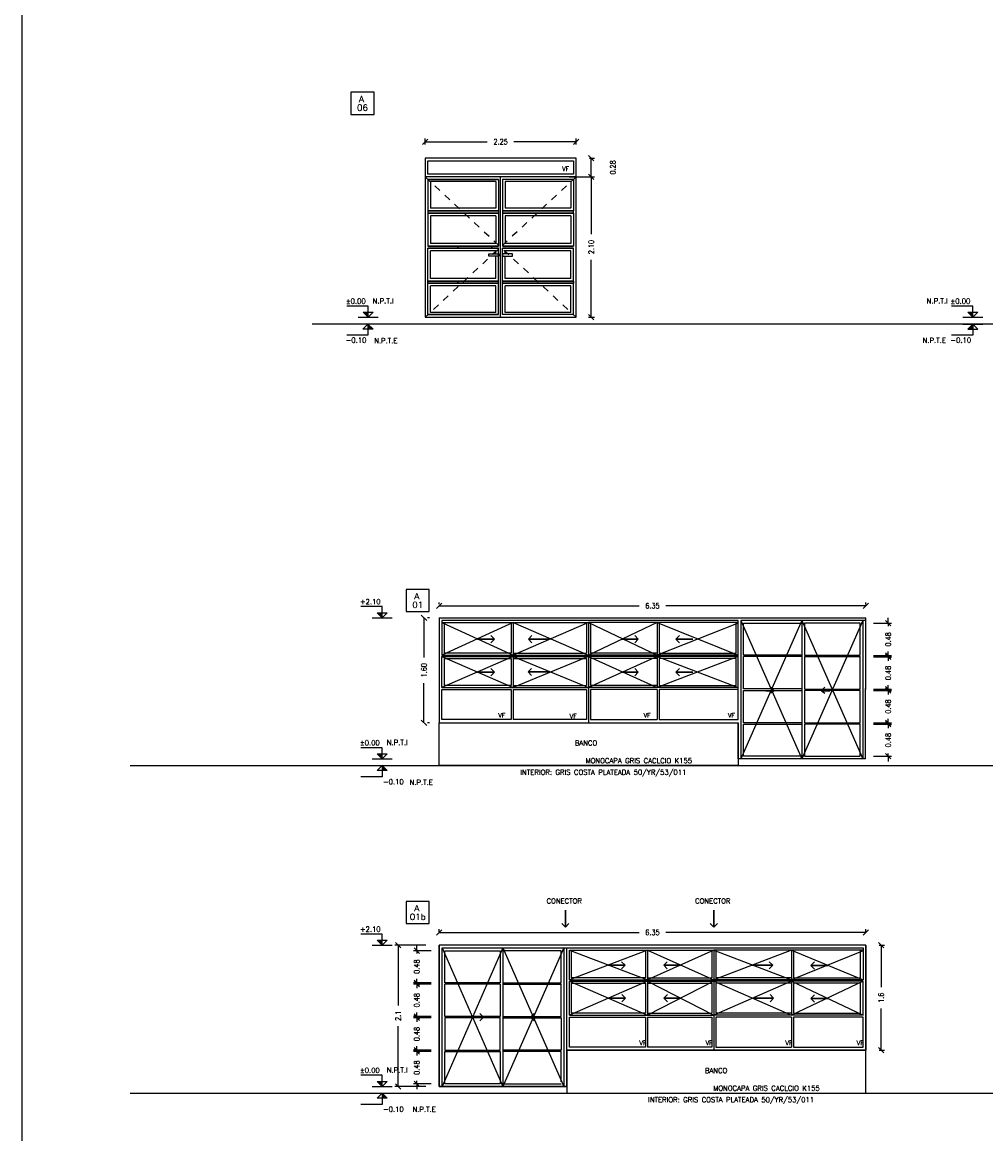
# Model space of a CAD drawing. Header units: millimetres. Extents: x -46 to 202, y -126 to 39.
# Tile 12 of 32: x -4 to 10, y -25 to -8. Entities that reach past the tile are written whole.
import ezdxf
from ezdxf.enums import TextEntityAlignment as Align

# ---------------------------------------------------------------- set-up
doc = ezdxf.new("R2010")
doc.units = ezdxf.units.MM
doc.header["$LTSCALE"] = 0.01
doc.linetypes.add('HIDDEN', pattern=[0.375, 0.25, -0.125])
for name, color, linetype in [('A ALUMINIO', 4, 'Continuous'), ('A HERRERÍA', 4, 'Continuous'), ('A MURO', 1, 'Continuous'), ('A MURO VISTO', 2, 'Continuous'), ('A PROYECCION', 8, 'Continuous'), ('Acot-p', 2, 'Continuous'), ('Hatch 253', 253, 'Continuous'), ('NIVELES', 2, 'Continuous'), ('TEXTOS', 2, 'Continuous'), ('TXT', 3, 'Continuous'), ('TXT COTA', 3, 'Continuous'), ('TXT PLANILLAS', 3, 'Continuous'), ('TXT TERMINACIONES', 3, 'Continuous')]:
    doc.layers.add(name, color=color, linetype=linetype)
doc.styles.add('ESC20', font='romans.shx', dxfattribs={"height": 0.03})
doc.styles.add('ROMANS', font='romans.shx')
doc.styles.add('SaAS simplex', font='simplex.shx', dxfattribs={"width": 0.8})
doc.styles.get("Standard").update_dxf_attribs({"font": 'arial.ttf'})
doc.styles.add('STYLE2', font='romans.shx')
doc.dimstyles.new('COTAS 75', dxfattribs={"dimscale": 0.01, "dimtxt": 8, "dimasz": 8, "dimexe": 5, "dimexo": 20, "dimgap": 10, "dimtad": 0, "dimzin": 9, "dimdsep": 46, "dimtxsty": 'SaAS simplex', "dimblk": 'OBLIQUE', "dimcen": 0, "dimclrd": 8, "dimclre": 8, "dimclrt": 256, "dimadec": 1, "dimazin": 0, "dimtfac": 1, "dimtmove": 2, "dimatfit": 3, "dimldrblk": 'OBLIQUE', "dimfxl": 10, "dimlwd": -1, "dimlwe": -1, "dimarcsym": 0})

# ---------------------------------------------------------------- blocks, each defined once
blk = doc.blocks.new('*U10')
at = {"color": 0, "linetype": 'ByBlock'}
blk.add_lwpolyline([(-0.287, -0.195), (0.287, -0.195), (0.287, 0.354), (-0.287, 0.354)], close=True, dxfattribs=at)
at = {"color": 0, "linetype": 'ByBlock', "style": 'ROMANS', "width": 1.1}
blk.add_text('A', height=0.15, dxfattribs=at).set_placement((-0.088, 0.112))
at = {"color": 0, "linetype": 'ByBlock', "style": 'ROMANS', "width": 1.05}
blk.add_attdef('NRO', text='', height=0.15, dxfattribs=at).set_placement((0, -0.027), align=Align.MIDDLE)
blk = doc.blocks.new('_Oblique')
at = {"layer": 'TXT COTA', "color": 0, "lineweight": -2}
blk.add_line((-0.5, -0.5), (0.5, 0.5), dxfattribs=at)
blk = doc.blocks.new('*D45')
at = {"layer": 'Defpoints', "color": 0, "ltscale": 0.3, "transparency": 16777216}
for p in [(3.712, -10.601), (4.241, -10.601), (3.999, -12.691)]:
    blk.add_point(p, dxfattribs=at)
at = {"layer": 'TXT TERMINACIONES', "color": 8, "ltscale": 0.3, "transparency": 16777216}
for p, q in [((3.912, -10.601), (4.291, -10.601)), ((4.241, -10.601), (4.241, -11.455)), ((4.241, -12.691), (4.241, -11.838)), ((4.199, -12.691), (4.291, -12.691))]:
    blk.add_line(p, q, dxfattribs=at)
at = {"layer": 'TXT TERMINACIONES', "color": 8, "ltscale": 0.3, "transparency": 16777216, "xscale": 0.08, "yscale": 0.08, "zscale": 0.08}
for p, rotation in [((4.241, -10.601), 90), ((4.241, -12.691), 270)]:
    blk.add_blockref('_Oblique', p, dxfattribs=dict(at, rotation=rotation))
at = {"layer": 'TXT TERMINACIONES', "ltscale": 0.3, "transparency": 16777216, "insert": (4.241, -11.646), "char_height": 0.08, "attachment_point": 5, "rotation": 90, "style": 'SaAS simplex'}
blk.add_mtext('2.10', dxfattribs=at)
blk = doc.blocks.new('*D46')
at = {"layer": 'Defpoints', "color": 0, "ltscale": 0.3, "transparency": 16777216}
for p in [(4.016, -10.321), (4.241, -10.321), (3.999, -10.601)]:
    blk.add_point(p, dxfattribs=at)
at = {"layer": 'TXT TERMINACIONES', "color": 8, "ltscale": 0.3, "transparency": 16777216}
for p, q in [((4.216, -10.321), (4.291, -10.321)), ((4.241, -10.601), (4.241, -10.321)), ((4.199, -10.601), (4.291, -10.601))]:
    blk.add_line(p, q, dxfattribs=at)
at = {"layer": 'TXT TERMINACIONES', "color": 8, "ltscale": 0.3, "transparency": 16777216, "xscale": 0.08, "yscale": 0.08, "zscale": 0.08}
for p, rotation in [((4.241, -10.321), 90), ((4.241, -10.601), 270)]:
    blk.add_blockref('_Oblique', p, dxfattribs=dict(at, rotation=rotation))
at = {"layer": 'TXT TERMINACIONES', "ltscale": 0.3, "transparency": 16777216, "insert": (4.561, -10.461), "char_height": 0.08, "attachment_point": 5, "rotation": 90, "style": 'SaAS simplex'}
blk.add_mtext('0.28', dxfattribs=at)
blk = doc.blocks.new('*D47')
at = {"layer": 'Defpoints', "color": 0, "ltscale": 0.3, "transparency": 16777216}
for p in [(4.016, -10.078), (1.766, -10.321), (4.016, -10.321, -10)]:
    blk.add_point(p, dxfattribs=at)
at = {"layer": 'TXT TERMINACIONES', "color": 8, "ltscale": 0.3, "transparency": 16777216}
for p, q in [((1.766, -10.121), (1.766, -10.028)), ((1.766, -10.078), (2.693, -10.078)), ((4.016, -10.078), (3.088, -10.078)), ((4.016, -10.121), (4.016, -10.028))]:
    blk.add_line(p, q, dxfattribs=at)
at = {"layer": 'TXT TERMINACIONES', "color": 8, "ltscale": 0.3, "transparency": 16777216, "xscale": 0.08, "yscale": 0.08, "zscale": 0.08, "rotation": 180}
blk.add_blockref('_Oblique', (1.766, -10.078), dxfattribs=at)
at = {"layer": 'TXT TERMINACIONES', "color": 8, "ltscale": 0.3, "transparency": 16777216, "xscale": 0.08, "yscale": 0.08, "zscale": 0.08}
blk.add_blockref('_Oblique', (4.016, -10.078), dxfattribs=at)
at = {"layer": 'TXT TERMINACIONES', "ltscale": 0.3, "transparency": 16777216, "insert": (2.891, -10.078), "char_height": 0.08, "attachment_point": 5, "style": 'SaAS simplex'}
blk.add_mtext('2.25', dxfattribs=at)
blk = doc.blocks.new('*U7')
at = {"linetype": 'Continuous'}
blk.add_hatch(color=256, dxfattribs=at).paths.add_polyline_path([(-0.151, 7.751), (0, 7.6), (0, 7.751)])
for p, q in [((0, 7.933), (-0.635, 7.933)), ((0, 7.6), (-0.151, 7.751)), ((-0.151, 7.751), (0.151, 7.751)), ((0, 7.6), (0, 7.933)), ((0, 7.6), (0.151, 7.751))]:
    blk.add_line(p, q, dxfattribs=at)
blk.add_line((-0.3, 7.6), (0.3, 7.6))
at = {"linetype": 'Continuous', "style": 'STYLE2'}
blk.add_attdef('NIVEL', (-0.664, 8.005), '', height=0.15, dxfattribs=at)
blk = doc.blocks.new('*U4')
at = {"linetype": 'Continuous'}
blk.add_hatch(color=256, dxfattribs=at).paths.add_polyline_path([(-0.075, 2.825), (0, 2.9), (0, 2.825)])
for p, q in [((0, 2.9), (-0.075, 2.825)), ((-0.075, 2.825), (0.075, 2.825)), ((0, 2.9), (0, 2.733)), ((0, 2.9), (0.075, 2.825)), ((0, 2.733), (0.317, 2.733))]:
    blk.add_line(p, q, dxfattribs=at)
at = {"linetype": 'Continuous', "style": 'ROMANS'}
blk.add_attdef('NIVEL', (-0.014, 2.622), '', height=0.075, dxfattribs=at)
blk = doc.blocks.new('*D56')
at = {"layer": 'Defpoints', "color": 0, "transparency": 16777216}
for p in [(8.327, -21.844), (1.976, -22.036), (8.327, -22.036)]:
    blk.add_point(p, dxfattribs=at)
at = {"layer": 'TXT COTA', "color": 8, "transparency": 16777216}
for p, q in [((1.976, -21.836), (1.976, -21.794)), ((8.327, -21.836), (8.327, -21.794)), ((1.976, -21.844), (4.954, -21.844)), ((8.327, -21.844), (5.349, -21.844))]:
    blk.add_line(p, q, dxfattribs=at)
at = {"layer": 'TXT COTA', "color": 8, "transparency": 16777216, "xscale": 0.08, "yscale": 0.08, "zscale": 0.08, "rotation": 180}
blk.add_blockref('_Oblique', (1.976, -21.844), dxfattribs=at)
at = {"layer": 'TXT COTA', "color": 8, "transparency": 16777216, "xscale": 0.08, "yscale": 0.08, "zscale": 0.08}
blk.add_blockref('_Oblique', (8.327, -21.844), dxfattribs=at)
at = {"layer": 'TXT COTA', "transparency": 16777216, "insert": (5.152, -21.844), "char_height": 0.08, "attachment_point": 5, "style": 'SaAS simplex'}
blk.add_mtext('6.35', dxfattribs=at)
blk = doc.blocks.new('*D57')
at = {"layer": 'Defpoints', "color": 0, "transparency": 16777216}
for p in [(8.327, -22.036), (8.327, -23.598), (8.555, -23.598)]:
    blk.add_point(p, dxfattribs=at)
at = {"layer": 'TXT COTA', "color": 8, "transparency": 16777216}
for p, q in [((8.527, -22.036), (8.605, -22.036)), ((8.555, -22.036), (8.555, -22.657)), ((8.555, -23.598), (8.555, -22.976)), ((8.527, -23.598), (8.605, -23.598))]:
    blk.add_line(p, q, dxfattribs=at)
at = {"layer": 'TXT COTA', "color": 8, "transparency": 16777216, "xscale": 0.08, "yscale": 0.08, "zscale": 0.08}
for p, rotation in [((8.555, -22.036), 90), ((8.555, -23.598), 270)]:
    blk.add_blockref('_Oblique', p, dxfattribs=dict(at, rotation=rotation))
at = {"layer": 'TXT COTA', "transparency": 16777216, "insert": (8.555, -22.817), "char_height": 0.08, "attachment_point": 5, "rotation": 90, "style": 'SaAS simplex'}
blk.add_mtext('1.6', dxfattribs=at)
blk = doc.blocks.new('*D58')
at = {"layer": 'Defpoints', "color": 0, "transparency": 16777216}
for p in [(1.976, -22.036), (1.364, -24.136), (1.976, -24.136)]:
    blk.add_point(p, dxfattribs=at)
at = {"layer": 'TXT COTA', "color": 8, "transparency": 16777216}
for p, q in [((1.776, -22.036), (1.314, -22.036)), ((1.364, -22.036), (1.364, -22.932)), ((1.364, -24.136), (1.364, -23.239)), ((1.776, -24.136), (1.314, -24.136))]:
    blk.add_line(p, q, dxfattribs=at)
at = {"layer": 'TXT COTA', "color": 8, "transparency": 16777216, "xscale": 0.08, "yscale": 0.08, "zscale": 0.08}
for p, rotation in [((1.364, -22.036), 90), ((1.364, -24.136), 270)]:
    blk.add_blockref('_Oblique', p, dxfattribs=dict(at, rotation=rotation))
at = {"layer": 'TXT COTA', "transparency": 16777216, "insert": (1.364, -23.086), "char_height": 0.08, "attachment_point": 5, "rotation": 90, "style": 'SaAS simplex'}
blk.add_mtext('2.1', dxfattribs=at)
blk = doc.blocks.new('*D59')
at = {"layer": 'Defpoints', "color": 0, "transparency": 16777216}
for p in [(8.243, -18.745), (8.661, -18.745), (8.243, -19.223)]:
    blk.add_point(p, dxfattribs=at)
at = {"layer": 'TXT COTA', "color": 8, "transparency": 16777216}
for p, q in [((8.661, -18.745), (8.661, -18.665)), ((8.443, -18.745), (8.711, -18.745)), ((8.661, -18.745), (8.661, -18.786)), ((8.661, -19.223), (8.661, -19.181)), ((8.443, -19.223), (8.711, -19.223)), ((8.661, -19.223), (8.661, -19.303))]:
    blk.add_line(p, q, dxfattribs=at)
at = {"layer": 'TXT COTA', "color": 8, "transparency": 16777216, "xscale": 0.08, "yscale": 0.08, "zscale": 0.08}
for p, rotation in [((8.661, -18.745), 269.9909426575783), ((8.661, -19.223), 89.99094265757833)]:
    blk.add_blockref('_Oblique', p, dxfattribs=dict(at, rotation=rotation))
at = {"layer": 'TXT COTA', "transparency": 16777216, "insert": (8.661, -18.984), "char_height": 0.08, "attachment_point": 5, "rotation": 89.9909, "style": 'SaAS simplex'}
blk.add_mtext('0.48', dxfattribs=at)
blk = doc.blocks.new('*D60')
at = {"layer": 'Defpoints', "color": 0, "transparency": 16777216}
for p in [(8.243, -18.243), (8.661, -18.243), (8.243, -18.725)]:
    blk.add_point(p, dxfattribs=at)
at = {"layer": 'TXT COTA', "color": 8, "transparency": 16777216}
for p, q in [((8.661, -18.243), (8.661, -18.163)), ((8.443, -18.243), (8.711, -18.243)), ((8.661, -18.243), (8.661, -18.286)), ((8.661, -18.725), (8.661, -18.681)), ((8.443, -18.725), (8.711, -18.725)), ((8.661, -18.725), (8.661, -18.805))]:
    blk.add_line(p, q, dxfattribs=at)
at = {"layer": 'TXT COTA', "color": 8, "transparency": 16777216, "xscale": 0.08, "yscale": 0.08, "zscale": 0.08}
for p, rotation in [((8.661, -18.243), 269.9909426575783), ((8.661, -18.725), 89.99094265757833)]:
    blk.add_blockref('_Oblique', p, dxfattribs=dict(at, rotation=rotation))
at = {"layer": 'TXT COTA', "transparency": 16777216, "insert": (8.661, -18.484), "char_height": 0.08, "attachment_point": 5, "rotation": 89.9909, "style": 'SaAS simplex'}
blk.add_mtext('0.48', dxfattribs=at)
blk = doc.blocks.new('*D61')
at = {"layer": 'Defpoints', "color": 0, "transparency": 16777216}
for p in [(2.059, -22.116), (1.642, -22.593), (2.059, -22.593)]:
    blk.add_point(p, dxfattribs=at)
at = {"layer": 'TXT COTA', "color": 8, "transparency": 16777216}
for p, q in [((1.859, -22.116), (1.592, -22.116)), ((1.642, -22.116), (1.642, -22.036)), ((1.642, -22.116), (1.642, -22.157)), ((1.859, -22.593), (1.592, -22.593)), ((1.642, -22.593), (1.642, -22.552)), ((1.642, -22.593), (1.642, -22.673))]:
    blk.add_line(p, q, dxfattribs=at)
at = {"layer": 'TXT COTA', "color": 8, "transparency": 16777216, "xscale": 0.08, "yscale": 0.08, "zscale": 0.08}
for p, rotation in [((1.642, -22.116), 270), ((1.642, -22.593), 90)]:
    blk.add_blockref('_Oblique', p, dxfattribs=dict(at, rotation=rotation))
at = {"layer": 'TXT COTA', "transparency": 16777216, "insert": (1.642, -22.354), "char_height": 0.08, "attachment_point": 5, "rotation": 90, "style": 'SaAS simplex'}
blk.add_mtext('0.48', dxfattribs=at)
blk = doc.blocks.new('*D62')
at = {"layer": 'Defpoints', "color": 0, "transparency": 16777216}
for p in [(2.059, -22.613), (1.642, -23.096), (2.059, -23.096)]:
    blk.add_point(p, dxfattribs=at)
at = {"layer": 'TXT COTA', "color": 8, "transparency": 16777216}
for p, q in [((1.859, -22.613), (1.592, -22.613)), ((1.642, -22.613), (1.642, -22.533)), ((1.642, -22.613), (1.642, -22.657)), ((1.859, -23.096), (1.592, -23.096)), ((1.642, -23.096), (1.642, -23.052)), ((1.642, -23.096), (1.642, -23.176))]:
    blk.add_line(p, q, dxfattribs=at)
at = {"layer": 'TXT COTA', "color": 8, "transparency": 16777216, "xscale": 0.08, "yscale": 0.08, "zscale": 0.08}
for p, rotation in [((1.642, -22.613), 270), ((1.642, -23.096), 90)]:
    blk.add_blockref('_Oblique', p, dxfattribs=dict(at, rotation=rotation))
at = {"layer": 'TXT COTA', "transparency": 16777216, "insert": (1.642, -22.854), "char_height": 0.08, "attachment_point": 5, "rotation": 90, "style": 'SaAS simplex'}
blk.add_mtext('0.48', dxfattribs=at)
blk = doc.blocks.new('*D63')
at = {"layer": 'Defpoints', "color": 0, "transparency": 16777216}
for p in [(1.642, -23.618), (2.059, -23.618), (2.059, -24.096)]:
    blk.add_point(p, dxfattribs=at)
at = {"layer": 'TXT COTA', "color": 8, "transparency": 16777216}
for p, q in [((1.859, -23.618), (1.592, -23.618)), ((1.642, -23.618), (1.642, -23.538)), ((1.642, -23.618), (1.642, -23.659)), ((1.859, -24.096), (1.592, -24.096)), ((1.642, -24.096), (1.642, -24.054)), ((1.642, -24.096), (1.642, -24.176))]:
    blk.add_line(p, q, dxfattribs=at)
at = {"layer": 'TXT COTA', "color": 8, "transparency": 16777216, "xscale": 0.08, "yscale": 0.08, "zscale": 0.08}
for p, rotation in [((1.642, -23.618), 270), ((1.642, -24.096), 90)]:
    blk.add_blockref('_Oblique', p, dxfattribs=dict(at, rotation=rotation))
at = {"layer": 'TXT COTA', "transparency": 16777216, "insert": (1.642, -23.857), "char_height": 0.08, "attachment_point": 5, "rotation": 90, "style": 'SaAS simplex'}
blk.add_mtext('0.48', dxfattribs=at)
blk = doc.blocks.new('*D64')
at = {"layer": 'Defpoints', "color": 0, "transparency": 16777216}
for p in [(1.642, -23.116), (2.059, -23.116), (2.059, -23.598)]:
    blk.add_point(p, dxfattribs=at)
at = {"layer": 'TXT COTA', "color": 8, "transparency": 16777216}
for p, q in [((1.859, -23.116), (1.592, -23.116)), ((1.642, -23.116), (1.642, -23.036)), ((1.642, -23.116), (1.642, -23.159)), ((1.859, -23.598), (1.592, -23.598)), ((1.642, -23.598), (1.642, -23.554)), ((1.642, -23.598), (1.642, -23.678))]:
    blk.add_line(p, q, dxfattribs=at)
at = {"layer": 'TXT COTA', "color": 8, "transparency": 16777216, "xscale": 0.08, "yscale": 0.08, "zscale": 0.08}
for p, rotation in [((1.642, -23.116), 270), ((1.642, -23.598), 90)]:
    blk.add_blockref('_Oblique', p, dxfattribs=dict(at, rotation=rotation))
at = {"layer": 'TXT COTA', "transparency": 16777216, "insert": (1.642, -23.357), "char_height": 0.08, "attachment_point": 5, "rotation": 90, "style": 'SaAS simplex'}
blk.add_mtext('0.48', dxfattribs=at)
blk = doc.blocks.new('*D90')
at = {"layer": 'Defpoints', "color": 0, "transparency": 16777216}
for p in [(8.327, -16.983), (1.976, -17.162), (8.327, -17.163)]:
    blk.add_point(p, dxfattribs=at)
at = {"layer": 'TXT COTA', "color": 8, "transparency": 16777216}
for p, q in [((1.976, -16.962), (1.976, -16.934)), ((1.976, -16.984), (4.954, -16.984)), ((8.327, -16.983), (5.349, -16.984)), ((8.327, -16.963), (8.327, -16.933))]:
    blk.add_line(p, q, dxfattribs=at)
at = {"layer": 'TXT COTA', "color": 8, "transparency": 16777216, "xscale": 0.08, "yscale": 0.08, "zscale": 0.08}
for p, rotation in [((1.976, -16.984), 180.0090573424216), ((8.327, -16.983), 0.009057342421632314)]:
    blk.add_blockref('_Oblique', p, dxfattribs=dict(at, rotation=rotation))
at = {"layer": 'TXT COTA', "transparency": 16777216, "insert": (5.151, -16.984), "char_height": 0.08, "attachment_point": 5, "rotation": 0.0091, "style": 'SaAS simplex'}
blk.add_mtext('6.35', dxfattribs=at)
blk = doc.blocks.new('*D166')
at = {"layer": 'Defpoints', "color": 0, "transparency": 16777216}
for p in [(1.631, -17.162), (1.631, -18.724), (1.75, -18.724)]:
    blk.add_point(p, dxfattribs=at)
at = {"layer": 'TXT COTA', "color": 8, "transparency": 16777216}
for p, q in [((1.75, -17.162), (1.75, -17.751)), ((1.831, -17.162), (1.8, -17.162)), ((1.75, -18.724), (1.75, -18.134)), ((1.831, -18.724), (1.8, -18.724))]:
    blk.add_line(p, q, dxfattribs=at)
at = {"layer": 'TXT COTA', "color": 8, "transparency": 16777216, "xscale": 0.08, "yscale": 0.08, "zscale": 0.08}
for p, rotation in [((1.75, -17.162), 90), ((1.75, -18.724), 270)]:
    blk.add_blockref('_Oblique', p, dxfattribs=dict(at, rotation=rotation))
at = {"layer": 'TXT COTA', "transparency": 16777216, "insert": (1.75, -17.943), "char_height": 0.08, "attachment_point": 5, "rotation": 90, "style": 'SaAS simplex'}
blk.add_mtext('1.60', dxfattribs=at)
blk = doc.blocks.new('*D175')
at = {"layer": 'Defpoints', "color": 0, "transparency": 16777216}
for p in [(8.243, -17.745), (8.661, -17.745), (8.243, -18.223)]:
    blk.add_point(p, dxfattribs=at)
at = {"layer": 'TXT COTA', "color": 8, "transparency": 16777216}
for p, q in [((8.661, -17.745), (8.661, -17.665)), ((8.443, -17.745), (8.711, -17.745)), ((8.661, -17.745), (8.661, -17.786)), ((8.661, -18.223), (8.661, -18.181)), ((8.443, -18.223), (8.711, -18.223)), ((8.661, -18.223), (8.661, -18.303))]:
    blk.add_line(p, q, dxfattribs=at)
at = {"layer": 'TXT COTA', "color": 8, "transparency": 16777216, "xscale": 0.08, "yscale": 0.08, "zscale": 0.08}
for p, rotation in [((8.661, -17.745), 269.9909426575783), ((8.661, -18.223), 89.99094265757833)]:
    blk.add_blockref('_Oblique', p, dxfattribs=dict(at, rotation=rotation))
at = {"layer": 'TXT COTA', "transparency": 16777216, "insert": (8.661, -17.984), "char_height": 0.08, "attachment_point": 5, "rotation": 89.9909, "style": 'SaAS simplex'}
blk.add_mtext('0.48', dxfattribs=at)
blk = doc.blocks.new('*D176')
at = {"layer": 'Defpoints', "color": 0, "transparency": 16777216}
for p in [(8.243, -17.243), (8.661, -17.243), (8.243, -17.725)]:
    blk.add_point(p, dxfattribs=at)
at = {"layer": 'TXT COTA', "color": 8, "transparency": 16777216}
for p, q in [((8.661, -17.243), (8.661, -17.163)), ((8.443, -17.243), (8.711, -17.243)), ((8.661, -17.243), (8.661, -17.286)), ((8.661, -17.725), (8.661, -17.681)), ((8.443, -17.725), (8.711, -17.725)), ((8.661, -17.725), (8.661, -17.805))]:
    blk.add_line(p, q, dxfattribs=at)
at = {"layer": 'TXT COTA', "color": 8, "transparency": 16777216, "xscale": 0.08, "yscale": 0.08, "zscale": 0.08}
for p, rotation in [((8.661, -17.243), 269.9909426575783), ((8.661, -17.725), 89.99094265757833)]:
    blk.add_blockref('_Oblique', p, dxfattribs=dict(at, rotation=rotation))
at = {"layer": 'TXT COTA', "transparency": 16777216, "insert": (8.661, -17.484), "char_height": 0.08, "attachment_point": 5, "rotation": 89.9909, "style": 'SaAS simplex'}
blk.add_mtext('0.48', dxfattribs=at)
blk = doc.blocks.new('*U165')
at = {"linetype": 'Continuous'}
blk.add_hatch(color=256, dxfattribs=at).paths.add_polyline_path([(-0.151, 7.703), (0, 7.854), (0, 7.703)])
blk.add_line((-0.3, 7.854), (0.3, 7.854))
for p, q in [((0, 7.854), (-0.151, 7.703)), ((-0.151, 7.703), (0.151, 7.703)), ((0, 7.854), (0, 7.52)), ((0, 7.854), (0.151, 7.703)), ((0, 7.52), (-0.635, 7.52))]:
    blk.add_line(p, q, dxfattribs=at)
at = {"linetype": 'Continuous', "style": 'STYLE2'}
blk.add_attdef('NIVEL', (-0.664, 7.298), '', height=0.15, dxfattribs=at)

msp = doc.modelspace()

# ---------------------------------------------------------------- linework, layer by layer
at = {"layer": 'A ALUMINIO'}
for p, q in [((4.016, -10.601, 10), (1.766, -10.601, 10)), ((2.861, -10.641, 10), (1.806, -10.641, 10)), ((1.806, -10.641, 10), (2.861, -10.641, 10)), ((1.806, -10.641, 10), (1.806, -11.631, 10)), ((2.821, -10.671, 10), (1.846, -10.671, 10)), ((1.846, -10.671, 10), (1.846, -11.069, 10)), ((2.821, -10.671, 10), (2.821, -11.069, 10)), ((2.861, -10.641, 10), (2.861, -11.631, 10)), ((2.891, -12.691, 10), (2.891, -10.601, 10)), ((3.976, -10.641, 10), (2.921, -10.641, 10)), ((2.921, -10.641, 10), (2.921, -11.631, 10)), ((3.936, -10.671, 10), (2.961, -10.671, 10)), ((2.961, -10.671, 10), (2.961, -11.069, 10)), ((3.936, -10.671, 10), (3.936, -11.069, 10)), ((3.976, -10.641, 10), (3.976, -11.109, 10)), ((2.821, -11.069, 10), (1.846, -11.069, 10)), ((3.936, -11.069, 10), (2.961, -11.069, 10)), ((2.861, -11.109, 10), (1.806, -11.109, 10)), ((1.806, -11.109, 10), (2.861, -11.109, 10)), ((2.861, -11.139, 10), (1.806, -11.139, 10)), ((1.806, -11.139, 10), (2.861, -11.139, 10)), ((1.846, -11.179, 10), (1.846, -11.591, 10)), ((2.821, -11.179, 10), (1.846, -11.179, 10)), ((2.821, -11.179, 10), (2.821, -11.591, 10)), ((2.861, -11.139, 10), (2.861, -11.514, 10)), ((3.976, -11.109, 10), (2.921, -11.109, 10)), ((2.921, -11.109, 10), (3.976, -11.109, 10)), ((2.921, -11.139, 10), (2.921, -11.514, 10)), ((3.976, -11.139, 10), (2.921, -11.139, 10)), ((2.921, -11.139, 10), (3.976, -11.139, 10)), ((2.961, -11.179, 10), (2.961, -11.591, 10)), ((3.936, -11.179, 10), (2.961, -11.179, 10)), ((3.936, -11.179, 10), (3.936, -11.591, 10)), ((3.976, -11.139, 10), (3.976, -11.109, 10)), ((3.976, -11.139, 10), (3.976, -11.631, 10)), ((3.976, -11.139, 10), (3.976, -11.631, 10)), ((2.861, -11.631, 10), (1.806, -11.631, 10)), ((1.806, -11.631, 10), (2.861, -11.631, 10)), ((2.861, -11.661, 10), (1.806, -11.661, 10)), ((1.806, -12.651, 10), (1.806, -11.661, 10)), ((1.806, -11.661, 10), (2.861, -11.661, 10)), ((2.821, -11.591, 10), (1.846, -11.591, 10)), ((1.846, -12.114, 10), (1.846, -11.701, 10)), ((2.821, -11.701, 10), (1.846, -11.701, 10)), ((2.821, -11.749, 10), (2.821, -11.701, 10)), ((2.861, -11.749, 10), (2.861, -11.661, 10)), ((2.861, -12.651, 10), (2.861, -11.661, 10)), ((3.976, -11.631, 10), (2.921, -11.631, 10)), ((2.921, -11.631, 10), (3.976, -11.631, 10)), ((2.921, -11.749, 10), (2.921, -11.661, 10)), ((3.976, -11.661, 10), (2.921, -11.661, 10)), ((2.921, -12.651, 10), (2.921, -11.661, 10)), ((2.921, -11.661, 10), (3.976, -11.661, 10)), ((3.936, -11.591, 10), (2.961, -11.591, 10)), ((2.961, -11.749, 10), (2.961, -11.701, 10)), ((3.936, -11.701, 10), (2.961, -11.701, 10)), ((3.936, -12.114, 10), (3.936, -11.701, 10)), ((3.976, -11.723, 10), (3.976, -11.661, 10)), ((3.976, -12.154, 10), (3.976, -11.661, 10)), ((3.976, -12.154, 10), (3.976, -11.661, 10)), ((2.821, -12.114, 10), (2.821, -11.779, 10)), ((2.861, -12.154, 10), (2.861, -11.779, 10)), ((2.921, -12.154, 10), (2.921, -11.779, 10)), ((2.961, -12.114, 10), (2.961, -11.779, 10)), ((2.861, -12.154, 10), (1.806, -12.154, 10)), ((1.806, -12.154, 10), (2.861, -12.154, 10)), ((2.861, -12.184, 10), (1.806, -12.184, 10)), ((1.806, -12.184, 10), (2.861, -12.184, 10)), ((2.821, -12.114, 10), (1.846, -12.114, 10)), ((1.846, -12.621, 10), (1.846, -12.224, 10)), ((2.821, -12.224, 10), (1.846, -12.224, 10)), ((2.821, -12.621, 10), (2.821, -12.224, 10)), ((3.976, -12.154, 10), (2.921, -12.154, 10)), ((2.921, -12.154, 10), (3.976, -12.154, 10)), ((3.976, -12.184, 10), (2.921, -12.184, 10)), ((2.921, -12.184, 10), (3.976, -12.184, 10)), ((3.936, -12.114, 10), (2.961, -12.114, 10)), ((2.961, -12.621, 10), (2.961, -12.224, 10)), ((3.936, -12.224, 10), (2.961, -12.224, 10)), ((3.936, -12.621, 10), (3.936, -12.224, 10)), ((3.976, -12.154, 10), (3.976, -12.184, 10)), ((3.976, -12.651, 10), (3.976, -12.184, 10)), ((2.861, -12.651, 10), (1.806, -12.651, 10)), ((1.806, -12.651, 10), (2.861, -12.651, 10)), ((2.821, -12.621, 10), (1.846, -12.621, 10)), ((3.976, -12.651, 10), (2.921, -12.651, 10)), ((3.936, -12.621, 10), (2.961, -12.621, 10)), ((1.976, -17.162), (8.327, -17.163)), ((1.976, -17.162), (1.976, -18.724)), ((1.976, -17.162), (8.327, -17.163)), ((2.016, -17.202), (2.016, -17.719)), ((8.326, -19.263), (8.327, -17.163)), ((8.326, -19.263), (8.327, -17.163)), ((2.016, -17.232), (4.201, -17.232)), ((3.079, -17.232), (3.079, -17.719)), ((3.079, -17.232), (4.171, -17.232)), ((4.171, -17.232), (4.171, -17.689)), ((4.201, -17.232), (4.201, -17.719)), ((6.426, -17.232), (4.201, -17.232)), ((5.224, -17.232), (4.231, -17.232)), ((4.231, -17.232), (4.231, -17.689)), ((5.224, -17.232), (5.223, -17.72)), ((6.426, -17.72), (6.426, -17.242)), ((6.506, -17.72), (6.506, -17.242)), ((6.506, -17.242), (7.376, -17.242)), ((7.376, -17.202), (7.376, -19.262)), ((8.285, -17.203), (8.283, -19.263)), ((3.079, -17.689), (4.171, -17.689)), ((5.223, -17.69), (4.231, -17.689)), ((2.016, -17.719), (4.201, -17.719)), ((2.016, -17.739), (4.201, -17.74)), ((3.079, -17.739), (3.079, -18.202)), ((3.079, -17.769), (4.171, -17.769)), ((4.171, -17.77), (4.171, -18.172)), ((6.426, -17.72), (4.201, -17.719)), ((4.201, -17.74), (4.201, -18.724)), ((6.426, -17.74), (4.201, -17.74)), ((5.223, -17.77), (4.231, -17.769)), ((4.231, -17.77), (4.231, -18.172)), ((5.223, -17.74), (5.223, -18.202)), ((6.426, -18.202), (6.426, -17.74)), ((7.376, -17.72), (6.506, -17.72)), ((7.376, -17.74), (6.506, -17.74)), ((7.416, -17.74), (8.243, -17.74)), ((3.079, -18.172), (4.171, -18.172)), ((5.223, -18.172), (4.231, -18.172)), ((2.016, -18.202), (4.201, -18.202)), ((2.016, -18.232), (3.049, -18.232)), ((3.049, -18.232), (3.049, -18.677)), ((3.079, -18.232), (4.171, -18.232)), ((3.079, -18.232), (3.079, -18.677)), ((6.426, -18.202), (4.201, -18.202)), ((5.223, -18.232), (4.231, -18.232)), ((4.231, -18.262), (4.231, -18.64)), ((5.223, -18.232), (5.223, -18.677)), ((6.426, -18.232), (5.253, -18.232)), ((5.253, -18.232), (5.253, -18.677)), ((1.976, -18.724), (6.426, -18.725)), ((8.327, -22.036), (1.976, -22.036)), ((1.976, -24.136), (1.976, -22.036)), ((2.926, -22.076), (2.926, -24.136)), ((3.793, -22.116), (2.926, -22.116)), ((3.793, -22.593), (3.793, -22.116)), ((3.833, -22.076), (8.287, -22.076)), ((3.916, -22.106), (6.066, -22.106)), ((3.916, -22.551), (3.916, -22.106)), ((5.079, -22.106), (5.079, -22.551)), ((5.079, -22.106), (6.036, -22.106)), ((6.036, -22.106), (6.036, -22.521)), ((8.287, -22.106), (6.066, -22.106)), ((6.066, -22.106), (6.066, -22.551)), ((7.223, -22.106), (6.096, -22.106)), ((6.096, -22.106), (6.096, -22.521)), ((7.223, -22.106), (7.223, -22.551)), ((8.287, -22.076), (8.287, -22.551)), ((8.327, -22.036), (8.327, -23.598)), ((2.886, -22.613), (2.059, -22.613)), ((2.926, -22.593), (3.793, -22.593)), ((2.926, -22.613), (3.793, -22.613)), ((3.916, -22.551), (6.066, -22.551)), ((3.916, -22.571), (6.066, -22.571)), ((3.916, -23.076), (3.916, -22.571)), ((5.079, -22.521), (6.036, -22.521)), ((5.079, -22.571), (5.079, -23.076)), ((5.079, -22.601), (6.036, -22.601)), ((6.036, -22.601), (6.036, -23.046)), ((8.287, -22.551), (6.066, -22.551)), ((8.287, -22.571), (6.066, -22.571)), ((6.066, -22.571), (6.066, -23.598)), ((7.223, -22.521), (6.096, -22.521)), ((7.223, -22.601), (6.096, -22.601)), ((6.096, -22.601), (6.096, -23.046)), ((7.223, -22.571), (7.223, -23.076)), ((3.916, -23.076), (6.066, -23.076)), ((3.916, -23.106), (5.049, -23.106)), ((5.049, -23.106), (5.049, -23.551)), ((5.079, -23.046), (6.036, -23.046)), ((5.079, -23.106), (6.036, -23.106)), ((5.079, -23.106), (5.079, -23.551)), ((6.036, -23.136), (6.036, -23.513)), ((8.287, -23.076), (6.066, -23.076)), ((7.223, -23.046), (6.096, -23.046)), ((7.223, -23.106), (6.096, -23.106)), ((7.223, -23.106), (7.223, -23.551)), ((8.287, -23.106), (7.253, -23.106)), ((7.253, -23.106), (7.253, -23.551)), ((8.327, -23.598), (3.876, -23.598)), ((3.876, -24.136), (1.976, -24.136)), ((2.926, -24.096), (3.793, -24.096))]:
    msp.add_line(p, q, dxfattribs=at)
at = {"layer": 'A ALUMINIO', "elevation": 10}
for points in [[(4.016, -12.691), (4.016, -10.321), (1.766, -10.321), (1.766, -12.691)], [(1.806, -10.361), (3.976, -10.361), (3.976, -10.561), (1.806, -10.561)], [(2.714, -11.779), (2.714, -11.749), (2.864, -11.749), (2.864, -11.779)], [(3.068, -11.779), (3.068, -11.749), (2.918, -11.749), (2.918, -11.779)]]:
    msp.add_lwpolyline(points, close=True, dxfattribs=at)
at = {"layer": 'A ALUMINIO'}
for points in [[(6.426, -18.678), (6.426, -17.202), (2.016, -17.202)], [(3.049, -17.232), (3.049, -17.689), (2.056, -17.689), (2.056, -17.232), (3.049, -17.232)], [(5.254, -17.232), (5.253, -17.69), (6.396, -17.69), (6.396, -17.232), (5.254, -17.232)], [(6.426, -17.72), (6.426, -17.242)], [(8.326, -19.263), (8.327, -17.203), (6.466, -17.202), (6.466, -19.262)], [(2.016, -18.202), (2.016, -17.739)], [(3.049, -17.769), (3.049, -18.172), (2.056, -18.172), (2.056, -17.769), (3.049, -17.769)], [(5.253, -17.77), (5.253, -18.172), (6.396, -18.172), (6.396, -17.77), (5.253, -17.77)], [(7.376, -18.222), (6.506, -18.222), (6.506, -17.74)], [(7.416, -17.74), (7.416, -18.222), (8.243, -18.223), (8.243, -17.74)], [(3.049, -18.677), (2.016, -18.677), (2.016, -18.232)], [(4.171, -18.232), (4.171, -18.677), (3.079, -18.677)], [(4.231, -18.232), (4.231, -18.677), (5.223, -18.677)], [(5.253, -18.677), (6.426, -18.678), (6.426, -18.232)], [(7.376, -18.725), (6.506, -18.725), (6.506, -18.242), (7.376, -18.242)], [(8.326, -19.263), (6.426, -19.262), (6.426, -18.725)], [(7.376, -19.222), (6.506, -19.222), (6.506, -18.745), (7.376, -18.745)], [(2.019, -24.136), (2.019, -22.076), (3.833, -22.076), (3.833, -24.136)], [(3.876, -24.136), (3.876, -22.076)], [(3.916, -22.551), (3.916, -22.106)], [(7.253, -22.106), (7.253, -22.521), (8.247, -22.521), (8.247, -22.106), (7.253, -22.106)], [(2.886, -22.613), (2.886, -23.096), (2.059, -23.096), (2.059, -22.613)], [(2.926, -23.096), (3.793, -23.096), (3.793, -22.613)], [(5.049, -22.601), (5.049, -23.046), (3.946, -23.046), (3.946, -22.601), (5.049, -22.601)], [(7.253, -22.601), (7.253, -23.046), (8.247, -23.046), (8.247, -22.601), (7.253, -22.601)], [(8.287, -23.076), (8.287, -22.571)], [(2.926, -23.116), (3.793, -23.116), (3.793, -23.598), (2.926, -23.598)], [(5.049, -23.551), (3.916, -23.551), (3.916, -23.106)], [(6.036, -23.106), (6.036, -23.551), (5.079, -23.551)], [(6.096, -23.106), (6.096, -23.551), (7.223, -23.551)], [(7.253, -23.551), (8.287, -23.551), (8.287, -23.106)], [(3.793, -24.066), (3.793, -23.618), (2.926, -23.618)]]:
    msp.add_lwpolyline(points, dxfattribs=at)
for points in [[(8.243, -17.71), (8.243, -17.243), (7.416, -17.242), (7.416, -17.72), (8.243, -17.72)], [(8.243, -18.694), (8.243, -18.243), (7.416, -18.242), (7.416, -18.725), (8.243, -18.725)], [(8.243, -18.745), (7.416, -18.745), (7.416, -19.222), (8.243, -19.223), (8.243, -18.745)], [(2.059, -22.583), (2.059, -22.116), (2.886, -22.116), (2.886, -22.593), (2.059, -22.593)], [(5.049, -22.116), (5.049, -22.521), (3.946, -22.521), (3.946, -22.106), (5.049, -22.106)], [(2.059, -23.598), (2.886, -23.598), (2.886, -23.116), (2.059, -23.116), (2.059, -23.567)], [(2.059, -23.618), (2.886, -23.618), (2.886, -24.096), (2.059, -24.096)]]:
    msp.add_lwpolyline(points, close=True, dxfattribs=at)
at = {"layer": 'A HERRERÍA'}
for p, q in [((8.326, -19.263), (6.426, -19.262)), ((3.876, -23.598), (8.327, -23.598))]:
    msp.add_line(p, q, dxfattribs=at)
msp.add_lwpolyline([(3.876, -24.136), (3.876, -23.598), (8.327, -23.598), (8.327, -22.036), (1.976, -22.036), (1.976, -24.136)], close=True, dxfattribs=at)
at = {"layer": 'A MURO'}
for p, q in [((-2.624, -19.362), (27.209, -19.362)), ((-2.624, -24.236), (27.209, -24.236))]:
    msp.add_line(p, q, dxfattribs=at)
at = {"layer": 'A MURO VISTO', "color": 1}
msp.add_line((18.873, -12.791, 10), (0.087, -12.791, 10), dxfattribs=at)
at = {"layer": 'A MURO VISTO'}
for points in [[(6.426, -19.362), (1.976, -19.362), (1.976, -18.724), (6.426, -18.725)], [(8.327, -23.598), (3.876, -23.598), (3.876, -24.236), (8.327, -24.236)]]:
    msp.add_lwpolyline(points, close=True, dxfattribs=at)
at = {"layer": 'A PROYECCION', "linetype": 'HIDDEN'}
for p, q in [((1.766, -10.601, 10), (4.016, -12.691, 10)), ((4.016, -10.601, 10), (1.766, -12.691, 10))]:
    msp.add_line(p, q, dxfattribs=at)
at = {"layer": 'A PROYECCION'}
for p, q in [((3.079, -17.232), (2.016, -17.719)), ((2.016, -17.232), (3.079, -17.719)), ((3.079, -17.232), (4.201, -17.719)), ((4.201, -17.232), (3.079, -17.719)), ((5.224, -17.232), (4.201, -17.719)), ((4.201, -17.232), (5.223, -17.72)), ((6.426, -17.242), (5.223, -17.72)), ((5.224, -17.232), (6.426, -17.72)), ((7.376, -17.202), (6.466, -19.262)), ((6.466, -17.202), (7.376, -19.262)), ((7.376, -17.202), (8.283, -19.263)), ((8.285, -17.203), (7.376, -19.262)), ((3.079, -17.739), (2.016, -18.202)), ((2.016, -17.739), (3.079, -18.202)), ((3.079, -17.739), (4.201, -18.202)), ((4.201, -17.74), (3.079, -18.202)), ((5.223, -17.739), (4.201, -18.202)), ((4.201, -17.74), (5.223, -18.202)), ((6.426, -17.74), (5.223, -18.202)), ((5.224, -17.74), (6.426, -18.202)), ((2.019, -22.076), (2.926, -24.136)), ((2.926, -22.076), (2.019, -24.136)), ((2.926, -22.076), (3.833, -24.136)), ((3.833, -22.076), (2.926, -24.136)), ((5.079, -22.106), (3.916, -22.551)), ((3.916, -22.106), (5.079, -22.551)), ((5.079, -22.106), (6.066, -22.551)), ((6.066, -22.106), (5.079, -22.551)), ((7.223, -22.106), (6.066, -22.551)), ((6.066, -22.106), (7.223, -22.551)), ((7.223, -22.106), (8.287, -22.551)), ((8.287, -22.116), (7.223, -22.551)), ((5.079, -22.571), (3.916, -23.076)), ((3.916, -22.571), (5.079, -23.076)), ((5.079, -22.57), (6.066, -23.076)), ((6.066, -22.571), (5.079, -23.076)), ((7.223, -22.571), (6.066, -23.076)), ((6.066, -22.571), (7.223, -23.076)), ((7.223, -22.571), (8.287, -23.076)), ((8.287, -22.571), (7.223, -23.076))]:
    msp.add_line(p, q, dxfattribs=at)
for points in [[(2.747, -17.427), (2.801, -17.48), (2.548, -17.48), (2.801, -17.48), (2.747, -17.533)], [(3.357, -17.427), (3.304, -17.48), (3.615, -17.481), (3.304, -17.48), (3.357, -17.533)], [(4.887, -17.428), (4.94, -17.481), (4.687, -17.481), (4.94, -17.481), (4.887, -17.534)], [(5.555, -17.428), (5.502, -17.481), (5.755, -17.481), (5.502, -17.481), (5.555, -17.534)], [(2.747, -17.917), (2.801, -17.97), (2.548, -17.97), (2.801, -17.97), (2.747, -18.024)], [(3.353, -17.915), (3.3, -17.969), (3.611, -17.969), (3.3, -17.969), (3.353, -18.022)], [(4.887, -17.918), (4.94, -17.971), (4.687, -17.971), (4.94, -17.971), (4.887, -18.024)], [(5.555, -17.918), (5.502, -17.971), (5.755, -17.971), (5.502, -17.971), (5.555, -18.024)], [(6.912, -18.194), (6.965, -18.247), (6.838, -18.247), (6.965, -18.247), (6.912, -18.285)], [(7.72, -18.194), (7.667, -18.247), (7.795, -18.247), (7.667, -18.247), (7.72, -18.286)], [(4.691, -22.28), (4.744, -22.333), (4.491, -22.333), (4.744, -22.333), (4.691, -22.386)], [(5.373, -22.28), (5.32, -22.333), (5.573, -22.333), (5.32, -22.333), (5.373, -22.386)], [(6.889, -22.28), (6.942, -22.333), (6.631, -22.333), (6.942, -22.333), (6.889, -22.386)], [(7.563, -22.283), (7.51, -22.336), (7.762, -22.336), (7.51, -22.336), (7.563, -22.389)], [(4.697, -22.77), (4.751, -22.823), (4.498, -22.823), (4.751, -22.823), (4.697, -22.876)], [(5.374, -22.77), (5.321, -22.823), (5.574, -22.823), (5.321, -22.823), (5.374, -22.876)], [(6.903, -22.77), (6.956, -22.823), (6.645, -22.823), (6.956, -22.823), (6.903, -22.876)], [(7.563, -22.774), (7.51, -22.827), (7.763, -22.827), (7.51, -22.827), (7.563, -22.88)], [(2.582, -23.053), (2.636, -23.106), (2.508, -23.106), (2.636, -23.106), (2.582, -23.159)], [(3.391, -23.053), (3.337, -23.106), (3.465, -23.106), (3.337, -23.106), (3.391, -23.159)]]:
    msp.add_lwpolyline(points, dxfattribs=at)
at = {"layer": 'Hatch 253'}
for p in [(2.254, -11.646, 10), (2.254, -12.169, 10)]:
    msp.add_point(p, dxfattribs=at)
at = {"layer": 'NIVELES', "ltscale": 0.025}
for points in [[(3.908, -21.714), (3.855, -21.767), (3.855, -21.514), (3.855, -21.767), (3.802, -21.714)], [(6.12, -21.714), (6.066, -21.767), (6.066, -21.514), (6.066, -21.767), (6.013, -21.714)]]:
    msp.add_lwpolyline(points, dxfattribs=at)
at = {"layer": 'TXT'}
msp.add_lwpolyline([(-4.232, -7.358), (28.834, -7.358), (28.834, -40.779), (-4.232, -40.779)], close=True, dxfattribs=at)
at = {"layer": 'TXT COTA', "color": 2}
msp.add_point((2.76, -11.646, 10), dxfattribs=at)

# ---------------------------------------------------------------- block references
at = {"layer": 'Acot-p', "ltscale": 0.025}
ref = msp.add_blockref('*U4', (0.916, -15.691), dxfattribs=dict(at, xscale=-1))
ref.add_attrib('NIVEL', '-0.10', (0.584, -13.069), dxfattribs={"layer": '0', "linetype": 'Continuous', "height": 0.075, "style": 'ROMANS'})
ref = msp.add_blockref('*U4', (1.126, -22.262), dxfattribs=dict(at, xscale=-1))
ref.add_attrib('NIVEL', '-0.10', (1.14, -19.64), dxfattribs={"layer": '0', "linetype": 'Continuous', "height": 0.075, "style": 'ROMANS'})
ref = msp.add_blockref('*U4', (1.126, -27.136), dxfattribs=dict(at, xscale=-1))
ref.add_attrib('NIVEL', '-0.10', (1.14, -24.513), dxfattribs={"layer": '0', "linetype": 'Continuous', "height": 0.075, "style": 'ROMANS'})
at = {"layer": 'NIVELES', "ltscale": 0.025, "xscale": 0.5, "yscale": 0.5, "zscale": 0.5}
for name, p, values in [('*U7', (0.918, -16.491), {'NIVEL': '%%P0.00'}), ('*U7', (9.921, -16.491, 10), {'NIVEL': '%%P0.00'}), ('*U165', (9.921, -16.718, 10), {'NIVEL': '-0.10'}), ('*U7', (1.128, -20.962), {'NIVEL': '+2.10'}), ('*U7', (1.128, -23.062), {'NIVEL': '%%P0.00'}), ('*U7', (1.128, -25.836), {'NIVEL': '+2.10'}), ('*U7', (1.128, -27.936), {'NIVEL': '%%P0.00'})]:
    msp.add_blockref(name, p, dxfattribs=at).add_auto_attribs(values)
at = {"layer": 'TXT PLANILLAS', "xscale": 0.6, "yscale": 0.6, "zscale": 0.6}
for p, values in [((0.834, -9.555), {'NRO': '06'}), ((1.657, -16.953), {'NRO': '01'}), ((1.657, -21.596), {'NRO': '01b'})]:
    msp.add_blockref('*U10', p, dxfattribs=at).add_auto_attribs(values)

# ---------------------------------------------------------------- texts
at = {"layer": 'TEXTOS', "ltscale": 0.025, "char_height": 0.075, "width": 0.25975, "style": 'ROMANS'}
for s, insert, attachment_point in [('N.P.T.I', (0.986, -12.41, 10), 1), ('N.P.T.I', (9.236, -12.41, 10), 1), ('N.P.T.E', (1.008, -13.002, 10), 1), ('N.P.T.E', (9.174, -12.997, 10), 1), ('N.P.T.I', (1.196, -18.981), 1), ('N.P.T.E', (1.535, -19.573), 1), ('N.P.T.I', (1.196, -23.855), 1), ('N.P.T.E', (1.926, -24.439), 3)]:
    msp.add_mtext(s, dxfattribs=dict(at, insert=insert, attachment_point=attachment_point))
at = {"layer": 'TXT COTA', "ltscale": 0.025, "insert": (3.996, -18.988), "char_height": 0.0748, "width": 1.56747, "attachment_point": 1, "rotation": 359.9909, "style": 'ESC20'}
msp.add_mtext('BANCO', dxfattribs=at)
at = {"layer": 'TXT COTA', "ltscale": 0.025, "char_height": 0.0748, "attachment_point": 1, "style": 'ESC20'}
for s, insert, width in [('MONOCAPA GRIS CACLCIO K155', (4.155, -19.252), 2.196), ('INTERIOR: GRIS COSTA PLATEADA 50/YR/53/011', (3.185, -19.423), 2.96853), ('CONECTOR', (3.575, -21.339), 0.49604), ('CONECTOR', (5.787, -21.339), 0.49604), ('BANCO', (5.933, -23.862), 0.49604), ('MONOCAPA GRIS CACLCIO K155', (6.056, -24.125), 2.196), ('INTERIOR: GRIS COSTA PLATEADA 50/YR/53/011', (5.087, -24.297), 2.96853)]:
    msp.add_mtext(s, dxfattribs=dict(at, insert=insert, width=width))
at = {"layer": 'TXT TERMINACIONES', "color": 252, "char_height": 0.06784}
for insert, attachment_point in [((3.807, -10.448, 10), 1), ((4.957, -23.521, 10), 7), ((5.944, -23.522, 10), 7), ((7.131, -23.522, 10), 7), ((8.194, -23.522, 10), 7)]:
    msp.add_mtext('{\\Fromans|c0;VF}', dxfattribs=dict(at, insert=insert, attachment_point=attachment_point))
at = {"layer": 'TXT TERMINACIONES', "color": 252, "char_height": 0.06784, "attachment_point": 7, "rotation": 359.9909}
for insert in [(2.856, -18.648, 10), (3.92, -18.659, 10), (5.021, -18.648, 10), (6.276, -18.648, 10)]:
    msp.add_mtext('{\\Fromans|c0;VF}', dxfattribs=dict(at, insert=insert))

# ---------------------------------------------------------------- dimensions: what is measured, and where the dimension line sits
at = {"layer": 'TXT COTA'}
for base, p1, p2, angle, picture, middle in [((8.327, -16.983), (1.976, -17.162), (8.327, -17.163), 180.0091, '*D90', (5.151, -16.984)), ((8.661, -17.243), (8.243, -17.725), (8.243, -17.243), 269.9909, '*D176', (8.661, -17.484)), ((8.661, -17.745), (8.243, -18.223), (8.243, -17.745), 269.9909, '*D175', (8.661, -17.984)), ((8.661, -18.243), (8.243, -18.725), (8.243, -18.243), 269.9909, '*D60', (8.661, -18.484)), ((8.661, -18.745), (8.243, -19.223), (8.243, -18.745), 269.9909, '*D59', (8.661, -18.984)), ((8.327, -21.844), (1.976, -22.036), (8.327, -22.036), 0, '*D56', (5.152, -21.844)), ((1.364, -24.136), (1.976, -22.036), (1.976, -24.136), 90, '*D58', (1.364, -23.086)), ((1.642, -22.593), (2.059, -22.116), (2.059, -22.593), 90, '*D61', (1.642, -22.354)), ((1.642, -23.096), (2.059, -22.613), (2.059, -23.096), 90, '*D62', (1.642, -22.854)), ((1.642, -23.116), (2.059, -23.598), (2.059, -23.116), 270, '*D64', (1.642, -23.357)), ((1.642, -23.618), (2.059, -24.096), (2.059, -23.618), 270, '*D63', (1.642, -23.857))]:
    dim = msp.add_linear_dim(base=base, p1=p1, p2=p2, angle=angle, dimstyle='COTAS 75', dxfattribs=at)
    dim.commit()
    dim.dimension.update_dxf_attribs({"geometry": picture, "text_midpoint": middle})
for base, p1, p2, text, picture, middle in [((1.75, -18.724), (1.631, -17.162), (1.631, -18.724), '1.60', '*D166', (1.75, -17.943)), ((8.555, -23.598), (8.327, -22.036), (8.327, -23.598), '1.6', '*D57', (8.555, -22.817))]:
    dim = msp.add_linear_dim(base=base, p1=p1, p2=p2, angle=90, text=text, dimstyle='COTAS 75', dxfattribs=at)
    dim.commit()
    dim.dimension.update_dxf_attribs({"geometry": picture, "text_midpoint": middle})
at = {"layer": 'TXT TERMINACIONES', "ltscale": 0.3}
dim = msp.add_linear_dim(base=(4.016, -10.078, 10), p1=(1.766, -10.321, 10), p2=(4.016, -10.321), dimstyle='COTAS 75', dxfattribs=at)
dim.commit()
dim.dimension.update_dxf_attribs({"geometry": '*D47', "text_midpoint": (2.891, -10.078, 10)})
dim = msp.add_linear_dim(base=(4.241, -10.321, 10), p1=(3.999, -10.601, 10), p2=(4.016, -10.321, 10), angle=90, dimstyle='COTAS 75', dxfattribs=at)
dim.commit()
dim.dimension.update_dxf_attribs({"geometry": '*D46', "text_midpoint": (4.561, -10.461, 10)})
dim = msp.add_linear_dim(base=(4.241, -10.601, 10), p1=(3.999, -12.691, 10), p2=(3.712, -10.601, 10), angle=90, text='2.10', dimstyle='COTAS 75', dxfattribs=at)
dim.commit()
dim.dimension.update_dxf_attribs({"geometry": '*D45', "text_midpoint": (4.241, -11.646, 10)})

doc.saveas('drawing.dxf')
